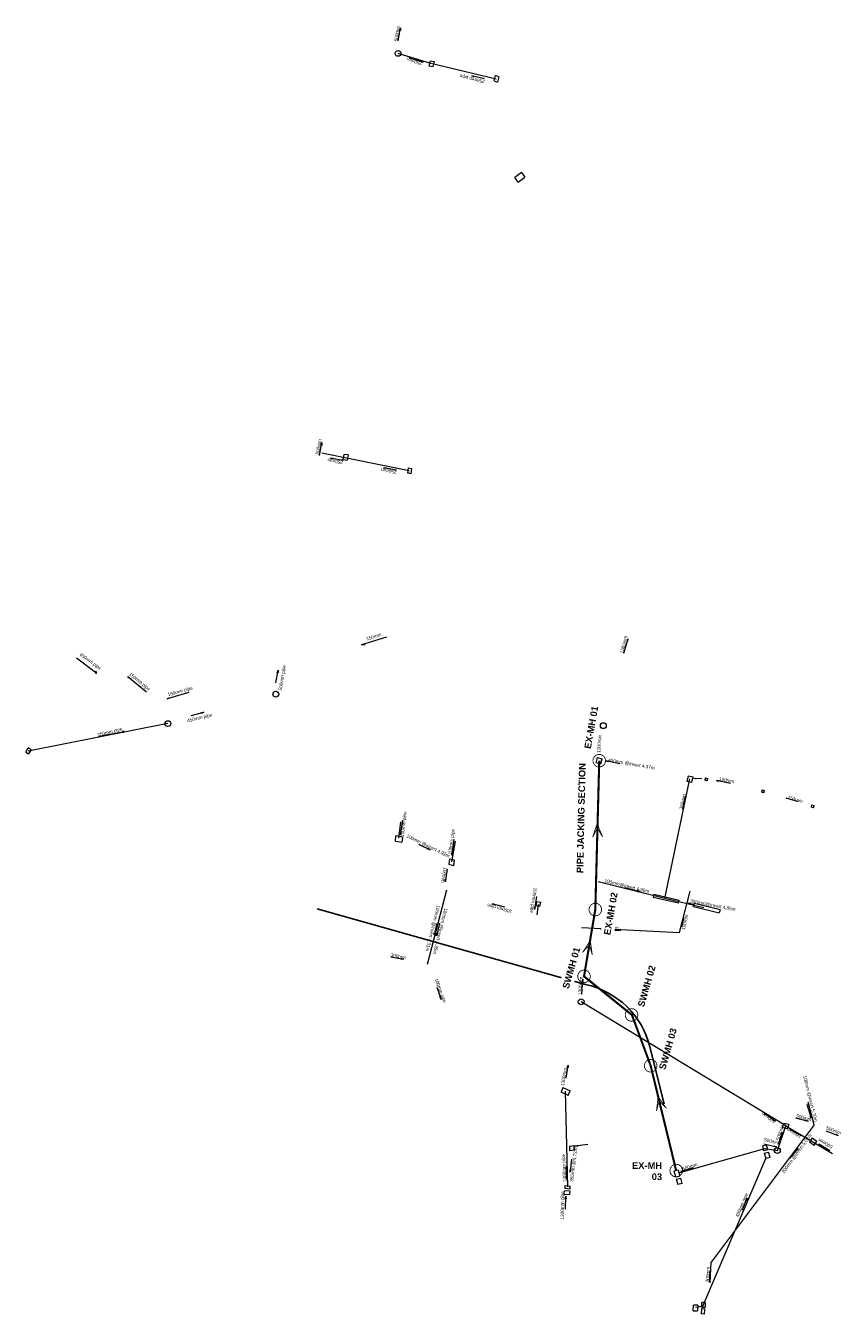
# Model space of a CAD drawing. Header units: millimetres. Extents: x -79464 to -76785, y -3788210 to -3782955.
# Tile 10 of 131: x -78824 to -78726, y -3786168 to -3786014. Entities that reach past the tile are written whole.
import ezdxf
from ezdxf.enums import TextEntityAlignment as Align
from ezdxf.lldxf.tags import DXFTag

# ---------------------------------------------------------------- set-up
doc = ezdxf.new("R2010")
doc.units = ezdxf.units.MM
doc.header["$LTSCALE"] = 8
doc.header["$MEASUREMENT"] = 0
doc.linetypes.add('HIDDEN', pattern=[0.375, 0.25, -0.125])
for name, color, linetype in [('CIVIL  NEW SWD CHANNEL', 10, 'Continuous'), ('NEW STORMWATER LINE', 10, 'Continuous'), ('Road Edge', 8, 'Continuous'), ('SEWER MANHOLE', 7, 'Continuous'), ('STORMWATER MANHOLE', 7, 'Continuous')]:
    doc.layers.add(name, color=color, linetype=linetype)
doc.styles.add('DEFAULT', font='arial.ttf')
doc.styles.add('Style-Arial', font='arial.ttf')
tags = doc.linetypes.add('HIDDEN2', pattern=[0.1875, 0.125, -0.0625]).pattern_tags.tags
tags[6:7] = [DXFTag(74, 4), DXFTag(75, 0), DXFTag(340, '0'), DXFTag(46, 0.0), DXFTag(50, 0.0), DXFTag(44, 0.0), DXFTag(45, 0.0)]
tags[4:5] = [DXFTag(74, 4), DXFTag(75, 0), DXFTag(340, '0'), DXFTag(46, 0.0), DXFTag(50, 0.0), DXFTag(44, 0.0), DXFTag(45, 0.0)]

msp = doc.modelspace()

# ---------------------------------------------------------------- linework, layer by layer
at = {"layer": 'CIVIL  NEW SWD CHANNEL', "linetype": 'HIDDEN', "const_width": 0.1}
for points in [[(-78755.99, -3786101.8, 1), (-78754.49, -3786101.8, 1)], [(-78757.81, -3786127.6, 1), (-78756.31, -3786127.6, 1)], [(-78752.13, -3786132.22, 1), (-78750.63, -3786132.22, 1)], [(-78749.84, -3786138.3, 1), (-78748.34, -3786138.3, 1)], [(-78746.79, -3786150.85, 1), (-78745.29, -3786150.85, 1)], [(-78746.78, -3786150.84, 1), (-78745.28, -3786150.84, 1)]]:
    msp.add_lwpolyline(points, format="xyb", close=True, dxfattribs=at)
at = {"layer": 'CIVIL  NEW SWD CHANNEL', "color": 30, "const_width": 0.1}
for points in [[(-78755.49, -3786109.36), (-78756.04, -3786110.97)], [(-78756.04, -3786110.97), (-78755.48, -3786109.85), (-78754.83, -3786110.93)], [(-78755.49, -3786109.36), (-78754.83, -3786110.93)], [(-78756.31, -3786123.33), (-78756.07, -3786125.03)], [(-78748.2, -3786142), (-78748.39, -3786143.7)], [(-78748.2, -3786142), (-78747.21, -3786143.4)], [(-78748.39, -3786143.7), (-78748.07, -3786142.49), (-78747.21, -3786143.4)]]:
    msp.add_lwpolyline(points, dxfattribs=at)
at = {"layer": 'NEW STORMWATER LINE', "color": 30, "linetype": 'HIDDEN2', "ltscale": 20, "const_width": 0.25}
msp.add_lwpolyline([(-78755.24, -3786101.8), (-78755.71, -3786119.61), (-78757.06, -3786127.6), (-78751.33, -3786132.22), (-78749.09, -3786138.3), (-78746.04, -3786150.85)], dxfattribs=at)
at = {"layer": 'Road Edge', "color": 10}
msp.add_lwpolyline([(-78747.49, -3786142.85), (-78749.18, -3786136.05, 0.284657), (-78756.87, -3786128.57), (-78788.98, -3786119.53)], format="xyb", dxfattribs=at)
at = {"layer": 'SEWER MANHOLE', "color": 45, "lineweight": 15}
for p, q in [((-78764.52, -3786031.43, 2.46), (-78765.34, -3786032.01, 2.68)), ((-78764.95, -3786032.56, 2.46), (-78765.34, -3786032.01, 2.68)), ((-78764.95, -3786032.56, 2.68), (-78764.13, -3786031.98, 2.46)), ((-78764.52, -3786031.43, 2.68), (-78764.13, -3786031.98, 2.46)), ((-78779.22, -3786111.06), (-78778.95, -3786109.1)), ((-78779.62, -3786111.43, 2.46), (-78779.55, -3786110.8, 2.68)), ((-78779.62, -3786111.43, 2.68), (-78778.84, -3786111.56, 2.46)), ((-78778.77, -3786110.93, 2.46), (-78779.55, -3786110.8, 2.68)), ((-78778.77, -3786110.93, 2.68), (-78778.84, -3786111.56, 2.46)), ((-78772.88, -3786113.89), (-78772.43, -3786111.41)), ((-78773.49, -3786117.3, 5.23), (-78775.83, -3786126.19, 5.61)), ((-78745.64, -3786122.35, 5.86), (-78744.36, -3786117.39)), ((-78762.74, -3786118.65, 5.23), (-78762.84, -3786119.15, 5.8)), ((-78762.33, -3786119.23, 5.23), (-78762.84, -3786119.15, 5.8)), ((-78762.74, -3786118.65, 5.8), (-78762.23, -3786118.72, 5.23)), ((-78762.54, -3786119), (-78762.72, -3786120.25, 5.61)), ((-78762.33, -3786119.23, 5.8), (-78762.23, -3786118.72, 5.23)), ((-78757.35, -3786121.74, 5.78), (-78745.64, -3786122.35, 5.82)), ((-78729.55, -3786145.38, 6.5), (-78730.24, -3786142.66, 6.01)), ((-78729.55, -3786145.38, 6.5), (-78741.84, -3786161.8, 6.5)), ((-78741.99, -3786164.29), (-78741.84, -3786161.8))]:
    msp.add_line(p, q, dxfattribs=at)
for points in [[(-78780.7, -3786087.02), (-78783.68, -3786087.95), (-78783.35, -3786087.8), (-78783.29, -3786087.93), (-78783.68, -3786087.95)], [(-78809.37, -3786093.58), (-78811.63, -3786091.78), (-78811.42, -3786091.86), (-78811.53, -3786091.93), (-78811.63, -3786091.78)], [(-78804.31, -3786093.63), (-78806.9, -3786094.39), (-78806.67, -3786094.29), (-78806.67, -3786094.35), (-78806.9, -3786094.39)], [(-78778.78, -3786108.9), (-78779.03, -3786110.67), (-78779.05, -3786110.47), (-78778.94, -3786110.52), (-78779.03, -3786110.67)], [(-78772.61, -3786111.23), (-78772.87, -3786113.1), (-78772.87, -3786112.82), (-78772.79, -3786112.87), (-78772.87, -3786113.1)], [(-78776.86, -3786111.77), (-78775.46, -3786112.46), (-78775.78, -3786112.37), (-78775.72, -3786112.28), (-78775.46, -3786112.46)], [(-78773.42, -3786114.76), (-78773.67, -3786116.3), (-78773.68, -3786115.97), (-78773.57, -3786116), (-78773.67, -3786116.3)], [(-78766.53, -3786119.34), (-78768.04, -3786118.93), (-78767.71, -3786118.96), (-78767.75, -3786119.06), (-78768.04, -3786118.93)], [(-78762.75, -3786118.06), (-78763, -3786119.6), (-78763, -3786119.27), (-78762.9, -3786119.29), (-78763, -3786119.6)], [(-78745.11, -3786120.57), (-78745.41, -3786121.67), (-78745.4, -3786121.54), (-78745.35, -3786121.56), (-78745.41, -3786121.67)], [(-78774.66, -3786121.22), (-78775, -3786122.64), (-78774.98, -3786122.41), (-78774.89, -3786122.46), (-78775, -3786122.64)], [(-78774.33, -3786121.24), (-78774.72, -3786122.75), (-78774.69, -3786122.42), (-78774.59, -3786122.46), (-78774.72, -3786122.75)], [(-78752.7, -3786122.16), (-78755.03, -3786122.04), (-78754.78, -3786122.02), (-78754.79, -3786122.09), (-78755.03, -3786122.04)], [(-78780.16, -3786125.28), (-78778.62, -3786125.56), (-78778.95, -3786125.56), (-78778.92, -3786125.46), (-78778.62, -3786125.56)], [(-78774.68, -3786128.89), (-78774.15, -3786130.36), (-78774.31, -3786130.07), (-78774.21, -3786130.04), (-78774.15, -3786130.36)], [(-78730.42, -3786142.88), (-78729.91, -3786144.56), (-78729.89, -3786144.25), (-78730.07, -3786144.39), (-78729.91, -3786144.56)], [(-78731.78, -3786144.52), (-78730.27, -3786144.93), (-78730.6, -3786144.9), (-78730.56, -3786144.8), (-78730.27, -3786144.93)], [(-78728.13, -3786146.08), (-78726.68, -3786146.65), (-78727, -3786146.58), (-78726.95, -3786146.49), (-78726.68, -3786146.65)], [(-78732.43, -3786149.39), (-78731.46, -3786148.19), (-78731.62, -3786148.33), (-78731.53, -3786148.38), (-78731.46, -3786148.19)], [(-78742.07, -3786164.14), (-78741.97, -3786162.87), (-78742.04, -3786163.08), (-78741.93, -3786163.09), (-78741.97, -3786162.87)]]:
    msp.add_lwpolyline(points, dxfattribs=at)
msp.add_lwpolyline([(-78772.6, -3786113.66), (-78772.67, -3786114.37), (-78773.19, -3786114.23), (-78773.12, -3786113.53)], close=True, dxfattribs=at)
at = {"layer": 'STORMWATER MANHOLE', "color": 216, "lineweight": 15}
for p, q in [((-78775.39, -3786018.39), (-78779.3, -3786017.17, 2.46)), ((-78775.45, -3786018.04, 2.68), (-78775.6, -3786018.7, 2.46)), ((-78775.12, -3786018.79, 2.68), (-78775.6, -3786018.7, 2.46)), ((-78775.45, -3786018.04, 2.46), (-78774.96, -3786018.14, 2.68)), ((-78767.58, -3786020.25), (-78775.39, -3786018.39)), ((-78775.12, -3786018.79, 2.46), (-78774.96, -3786018.14, 2.68)), ((-78767.82, -3786020.46, 2.68), (-78767.63, -3786019.83, 2.46)), ((-78767.82, -3786020.46, 2.46), (-78767.42, -3786020.61, 2.68)), ((-78767.23, -3786019.99, 2.68), (-78767.63, -3786019.83, 2.46)), ((-78767.23, -3786019.99, 2.46), (-78767.42, -3786020.61, 2.68)), ((-78777.96, -3786067.13, 2.98), (-78788.42, -3786065, 3.03)), ((-78785.87, -3786065.75, 2.46), (-78785.76, -3786065.15, 2.68)), ((-78785.28, -3786065.22, 2.46), (-78785.76, -3786065.15, 2.68)), ((-78785.87, -3786065.75, 2.68), (-78785.39, -3786065.83, 2.46)), ((-78785.28, -3786065.22, 2.68), (-78785.39, -3786065.83, 2.46)), ((-78778.09, -3786066.74, 2.68), (-78778.18, -3786067.36, 2.46)), ((-78778.09, -3786066.74, 2.46), (-78777.66, -3786066.84, 2.68)), ((-78777.75, -3786067.47, 2.68), (-78778.18, -3786067.36, 2.46)), ((-78777.75, -3786067.47, 2.46), (-78777.66, -3786066.84, 2.68)), ((-78806.82, -3786097.36), (-78823.52, -3786100.64, 3.61)), ((-78823.82, -3786100.76), (-78823.52, -3786100.27, 3.61)), ((-78823.18, -3786100.48), (-78823.52, -3786100.27, 3.61)), ((-78823.18, -3786100.48, 3.61), (-78823.48, -3786100.98)), ((-78823.82, -3786100.76, 3.61), (-78823.48, -3786100.98)), ((-78755.5, -3786101.42, 5.83), (-78755.63, -3786102.04, 5.7)), ((-78755.04, -3786102.19, 5.83), (-78755.63, -3786102.04, 5.7)), ((-78755.5, -3786101.42, 5.7), (-78754.91, -3786101.57, 5.83)), ((-78755.04, -3786102.19, 5.7), (-78754.91, -3786101.57, 5.83)), ((-78744.61, -3786103.61, 5.7), (-78744.76, -3786104.27, 5.83)), ((-78744.61, -3786103.61, 5.83), (-78744, -3786103.74, 5.7)), ((-78744.15, -3786104.39, 5.83), (-78744, -3786103.74, 5.7)), ((-78744.15, -3786104.39, 5.7), (-78744.76, -3786104.27, 5.83)), ((-78742.53, -3786103.83, 5.83), (-78742.61, -3786104.11, 5.7)), ((-78742.35, -3786104.2, 5.83), (-78742.61, -3786104.11, 5.7)), ((-78742.53, -3786103.83, 5.7), (-78742.27, -3786103.92, 5.83)), ((-78742.35, -3786104.2, 5.7), (-78742.27, -3786103.92, 5.83)), ((-78735.74, -3786105.27, 5.83), (-78735.83, -3786105.55, 5.7)), ((-78735.74, -3786105.27, 5.7), (-78735.46, -3786105.36, 5.83)), ((-78735.56, -3786105.64, 5.83), (-78735.83, -3786105.55, 5.7)), ((-78735.56, -3786105.64, 5.7), (-78735.46, -3786105.36, 5.83)), ((-78729.85, -3786107.06, 5.7), (-78729.91, -3786107.36, 5.83)), ((-78729.61, -3786107.45, 5.7), (-78729.91, -3786107.36, 5.83)), ((-78729.85, -3786107.06, 5.83), (-78729.55, -3786107.15, 5.7)), ((-78729.61, -3786107.45, 5.83), (-78729.55, -3786107.15, 5.7)), ((-78747.38, -3786118.28), (-78755.35, -3786116.29)), ((-78748.72, -3786117.78, 5.67), (-78748.8, -3786118.17, 5.52)), ((-78745.76, -3786118.86, 5.67), (-78748.8, -3786118.17, 5.52)), ((-78748.72, -3786117.78, 5.52), (-78745.68, -3786118.48, 5.67)), ((-78745.76, -3786118.86, 5.52), (-78745.68, -3786118.48, 5.67)), ((-78743.97, -3786119.24, 5.67), (-78743.85, -3786118.9, 5.52)), ((-78740.78, -3786119.65, 5.67), (-78743.85, -3786118.9, 5.52)), ((-78743.97, -3786119.24, 5.52), (-78740.9, -3786119.99, 5.67)), ((-78740.78, -3786119.65, 5.52), (-78740.9, -3786119.99, 5.67)), ((-78759.6, -3786140.91, 3.35), (-78759.81, -3786141.44, 3.22)), ((-78758.94, -3786141.84, 3.35), (-78759.81, -3786141.44, 3.22)), ((-78759.6, -3786140.91, 3.22), (-78758.73, -3786141.31, 3.35)), ((-78759, -3786152.77), (-78759.29, -3786141.35)), ((-78758.94, -3786141.84, 3.22), (-78758.73, -3786141.31, 3.35)), ((-78733.34, -3786145.68, 3.35), (-78733.18, -3786145.19, 3.22)), ((-78732.58, -3786145.33, 3.35), (-78733.18, -3786145.19, 3.22)), ((-78732.58, -3786145.33, 3.22), (-78732.74, -3786145.82, 3.35)), ((-78733.34, -3786145.68, 3.22), (-78732.74, -3786145.82, 3.35)), ((-78732.93, -3786145.5), (-78727.35, -3786148.81)), ((-78758.8, -3786147.92, 3.35), (-78758.25, -3786147.84, 3.22)), ((-78758.8, -3786147.92, 3.22), (-78758.8, -3786148.46, 3.35)), ((-78758.25, -3786148.38, 3.22), (-78758.8, -3786148.46, 3.35)), ((-78758.25, -3786148.38, 3.35), (-78758.25, -3786147.84, 3.22)), ((-78735.72, -3786147.9, 3.35), (-78735.23, -3786147.78, 3.22)), ((-78735.72, -3786147.9, 3.22), (-78735.58, -3786148.46, 3.35)), ((-78735.09, -3786148.35, 3.22), (-78735.58, -3786148.46, 3.35)), ((-78735.09, -3786148.35, 3.35), (-78735.23, -3786147.78, 3.22)), ((-78729.77, -3786146.93, 3.35), (-78730.09, -3786147.45, 3.22)), ((-78729.53, -3786147.83, 3.35), (-78730.09, -3786147.45, 3.22)), ((-78729.77, -3786146.93, 3.22), (-78729.22, -3786147.31, 3.35)), ((-78729.53, -3786147.83, 3.22), (-78729.22, -3786147.31, 3.35)), ((-78742.87, -3786167.07), (-78735.3, -3786149.4, 3.22)), ((-78735.5, -3786148.75, 3.22), (-78734.99, -3786148.63, 3.35)), ((-78735.5, -3786148.75, 3.35), (-78735.3, -3786149.4, 3.22)), ((-78734.79, -3786149.28, 3.35), (-78735.3, -3786149.4, 3.22)), ((-78734.79, -3786149.28, 3.22), (-78734.99, -3786148.63, 3.35)), ((-78745.79, -3786150.78, 3.35), (-78746.29, -3786150.93, 3.22)), ((-78746.1, -3786151.59, 3.35), (-78746.29, -3786150.93, 3.22)), ((-78746.1, -3786151.59, 3.22), (-78745.59, -3786151.45, 3.35)), ((-78745.79, -3786150.78, 3.22), (-78745.59, -3786151.45, 3.35)), ((-78759.36, -3786152.63, 3.22), (-78759.37, -3786152.99, 3.35)), ((-78758.73, -3786153.05, 3.22), (-78759.37, -3786152.99, 3.35)), ((-78759.36, -3786152.63, 3.35), (-78758.71, -3786152.7, 3.22)), ((-78758.73, -3786153.05, 3.35), (-78758.71, -3786152.7, 3.22)), ((-78746.03, -3786151.86, 3.35), (-78745.49, -3786151.73, 3.22)), ((-78746.03, -3786151.86, 3.22), (-78745.85, -3786152.52, 3.35)), ((-78745.31, -3786152.38, 3.22), (-78745.85, -3786152.52, 3.35)), ((-78745.31, -3786152.38, 3.35), (-78745.49, -3786151.73, 3.22)), ((-78759.43, -3786153.66, 3.35), (-78759.4, -3786153.26, 3.22)), ((-78759.43, -3786153.66, 3.22), (-78758.79, -3786153.69, 3.35)), ((-78758.76, -3786153.3, 3.35), (-78759.4, -3786153.26, 3.22)), ((-78758.76, -3786153.3, 3.22), (-78758.79, -3786153.69, 3.35)), ((-78744, -3786167.62, 5.61), (-78743.98, -3786166.94, 6.12)), ((-78743.45, -3786166.95, 5.61), (-78743.98, -3786166.94, 6.12)), ((-78743.45, -3786166.95, 6.12), (-78743.47, -3786167.63, 5.61)), ((-78742.57, -3786166.64, 5.61), (-78742.98, -3786166.63, 6.12)), ((-78742.98, -3786167.19, 5.61), (-78742.98, -3786166.63, 6.12)), ((-78742.57, -3786166.64, 6.12), (-78742.57, -3786167.2, 5.61)), ((-78744, -3786167.62, 6.12), (-78743.47, -3786167.63, 5.61)), ((-78742.87, -3786167.07), (-78743.71, -3786167.22, 7.63)), ((-78743.03, -3786167.35, 5.61), (-78743.05, -3786167.99, 6.12)), ((-78742.64, -3786168.03, 5.61), (-78743.05, -3786167.99, 6.12)), ((-78743.03, -3786167.35, 6.12), (-78742.63, -3786167.38, 5.61)), ((-78742.98, -3786167.19, 6.12), (-78742.57, -3786167.2, 5.61)), ((-78742.64, -3786168.03, 6.12), (-78742.63, -3786167.38, 5.61))]:
    msp.add_line(p, q, dxfattribs=at)
for points in [[(-78779.27, -3786015.65), (-78779.02, -3786014.11), (-78779.02, -3786014.43), (-78779.12, -3786014.41), (-78779.02, -3786014.11)], [(-78776.27, -3786018.24), (-78777.97, -3786017.7), (-78777.79, -3786017.71), (-78777.84, -3786017.79), (-78777.97, -3786017.7)], [(-78768.97, -3786020.23), (-78770.49, -3786019.87), (-78770.16, -3786019.89), (-78770.2, -3786019.99), (-78770.49, -3786019.87)], [(-78788.69, -3786065.28), (-78788.42, -3786063.74), (-78788.42, -3786064.07), (-78788.52, -3786064.04), (-78788.42, -3786063.74)], [(-78785.85, -3786065.88), (-78787.38, -3786065.6), (-78787.05, -3786065.61), (-78787.08, -3786065.71), (-78787.38, -3786065.6)], [(-78779.49, -3786067.02), (-78781.03, -3786066.74), (-78780.7, -3786066.74), (-78780.72, -3786066.85), (-78781.03, -3786066.74)], [(-78752.3, -3786088.95), (-78751.79, -3786087.22), (-78751.89, -3786087.46), (-78751.82, -3786087.49), (-78751.79, -3786087.22)], [(-78817.76, -3786089.48), (-78815.31, -3786091.31), (-78815.45, -3786091.1), (-78815.54, -3786091.27), (-78815.31, -3786091.31)], [(-78793.92, -3786092.5), (-78793.64, -3786090.96), (-78793.64, -3786091.29), (-78793.75, -3786091.27), (-78793.64, -3786090.96)], [(-78804.03, -3786096.38), (-78802.51, -3786096.01), (-78802.81, -3786096.14), (-78802.83, -3786096.03), (-78802.51, -3786096.01)], [(-78815.07, -3786098.87), (-78812.01, -3786098.3), (-78812.26, -3786098.3), (-78812.23, -3786098.41), (-78812.01, -3786098.3)], [(-78752.77, -3786102.16), (-78754.44, -3786101.83), (-78754.22, -3786101.84), (-78754.22, -3786101.94), (-78754.44, -3786101.83)], [(-78742.74, -3786119.4), (-78747.38, -3786118.28), (-78744.42, -3786103.97)], [(-78742.98, -3786103.95), (-78743.91, -3786103.94), (-78743.71, -3786103.89), (-78743.7, -3786103.98), (-78743.91, -3786103.94)], [(-78739.54, -3786104.53), (-78741.22, -3786104.18), (-78741.02, -3786104.17), (-78741.02, -3786104.28), (-78741.22, -3786104.18)], [(-78745.26, -3786107.58), (-78744.92, -3786106.04), (-78744.99, -3786106.2), (-78744.92, -3786106.22), (-78744.92, -3786106.04)], [(-78731.42, -3786106.72), (-78732.87, -3786106.29), (-78732.79, -3786106.3), (-78732.8, -3786106.33), (-78732.87, -3786106.29)], [(-78752.21, -3786116.99), (-78750.38, -3786117.45), (-78750.72, -3786117.3), (-78750.71, -3786117.43), (-78750.38, -3786117.45)], [(-78743.95, -3786119), (-78744.58, -3786118.85), (-78744.45, -3786118.84), (-78744.45, -3786118.91), (-78744.58, -3786118.85)], [(-78757.32, -3786129.73), (-78757.21, -3786127.95), (-78757.26, -3786128.21), (-78757.17, -3786128.21), (-78757.21, -3786127.95)], [(-78745.71, -3786151.13), (-78735.45, -3786148.18), (-78733.94, -3786148.44), (-78732.93, -3786145.5), (-78757.4, -3786130.64)], [(-78759.21, -3786139.77), (-78758.96, -3786138.23), (-78758.95, -3786138.56), (-78759.06, -3786138.53), (-78758.96, -3786138.23)], [(-78734.15, -3786144.96), (-78735.46, -3786144.03), (-78735.34, -3786144.07), (-78735.39, -3786144.13), (-78735.46, -3786144.03)], [(-78733.81, -3786147.74), (-78733.32, -3786146.26), (-78733.37, -3786146.58), (-78733.47, -3786146.54), (-78733.32, -3786146.26)], [(-78731.08, -3786146.7), (-78732.4, -3786145.92), (-78732.29, -3786145.96), (-78732.32, -3786146.01), (-78732.4, -3786145.92)], [(-78756.6, -3786147.74), (-78758.15, -3786147.93), (-78757.83, -3786147.83), (-78757.83, -3786147.94), (-78758.15, -3786147.93)], [(-78735.56, -3786147.64), (-78734.04, -3786147.99), (-78734.36, -3786147.97), (-78734.33, -3786147.87), (-78734.04, -3786147.99)], [(-78727.68, -3786148.47), (-78728.98, -3786147.68), (-78728.76, -3786147.75), (-78728.81, -3786147.84), (-78728.98, -3786147.68)], [(-78758.54, -3786149.48), (-78758.71, -3786151.03), (-78758.73, -3786150.71), (-78758.62, -3786150.73), (-78758.71, -3786151.03)], [(-78759.15, -3786151.87), (-78759.14, -3786150.31), (-78759.09, -3786150.64), (-78759.19, -3786150.63), (-78759.14, -3786150.31)], [(-78745.47, -3786150.93), (-78743.97, -3786150.51), (-78744.27, -3786150.65), (-78744.29, -3786150.55), (-78743.97, -3786150.51)], [(-78759.26, -3786155.46), (-78759.25, -3786153.9), (-78759.19, -3786154.22), (-78759.3, -3786154.21), (-78759.25, -3786153.9)], [(-78738.14, -3786155.58), (-78737.55, -3786154.14), (-78737.62, -3786154.46), (-78737.71, -3786154.41), (-78737.55, -3786154.14)]]:
    msp.add_lwpolyline(points, dxfattribs=at)
for centre in [(-78779.3, -3786017.17, 2.44), (-78793.92, -3786093.84, 3.46), (-78806.82, -3786097.36, 3.46), (-78754.75, -3786097.61, 3.66), (-78757.4, -3786130.64, 5.29), (-78733.94, -3786148.44, 6.51)]:
    msp.add_circle(centre, 0.35, dxfattribs=at)

# ---------------------------------------------------------------- texts
at = {"layer": 'NEW STORMWATER LINE', "linetype": 'Continuous', "lineweight": -3, "char_height": 0.8, "attachment_point": 1, "rotation": 74, "style": 'DEFAULT'}
for s, insert in [('{\\fArial|b1|i0|c0|p39;SWMH 02}', (-78750.66, -3786131.11, -1731.93)), ('{\\fArial|b1|i0|c0|p39;SWMH 03}', (-78748.12, -3786138.62, -1731.93))]:
    msp.add_mtext_dynamic_manual_height_columns(s, width=5.3319, gutter_width=1, heights=[0], dxfattribs=dict(at, insert=insert))
at = {"layer": 'SEWER MANHOLE', "color": 1, "style": 'Style-Arial'}
for s, rotation, p in [('150mm', 18, (-78782.99, -3786087.55, 3.25)), ('150mm pipe', 321, (-78811.59, -3786091.61, 3.35)), ('150mm pipe', 16, (-78806.75, -3786094.21, 3.35)), ('100mm pipe', 84, (-78778.48, -3786110.95, 5.63)), ('100mm pipe', 82, (-78772.81, -3786113.05, 5.42)), ('100mm @invert 4.92m', 334, (-78778.39, -3786111.05, 5.63)), ('100mm ', 261, (-78773.98, -3786114.51, 5.26)), ('100mm pipe', 261, (-78763.18, -3786116.94, 5.78)), ('100mm @invert 4.31m', 256, (-78774.77, -3786119.04, 5.03)), ('100mm pipe', 165, (-78765.58, -3786119.57, 5.66)), ('100mm @invert 4.35m', 256, (-78773.87, -3786119.37, 5.09)), ('100mm', 76, (-78744.9, -3786122.09, 5.78)), ('100mm', 357, (-78754.78, -3786122.02, 5.77)), ('300mm', 350, (-78780.24, -3786125.35, 7.11)), ('100mm pipe', 290, (-78775.04, -3786127.97, 5.87)), ('100mm @invert 5.70m', 284, (-78730.99, -3786139.56, 6.51)), ('500mm', 345, (-78731.75, -3786144.58, 6.4)), ('200mm @invert 5.02m', 54, (-78733.04, -3786151.27, 6.74)), ('500mm ', 339, (-78728.19, -3786146.01, 6.54)), ('200mm', 87, (-78741.99, -3786164.23, 7.35))]:
    msp.add_text(s, height=0.4, rotation=rotation, dxfattribs=at).set_placement(p, align=Align.BOTTOM_LEFT)
at = {"layer": 'STORMWATER MANHOLE', "color": 1, "style": 'Style-Arial'}
for s, rotation, p in [('500mm ', 81, (-78779.25, -3786015.77, 2.47)), ('250mm', 162, (-78776.35, -3786018.11, 2.45)), ('250mm pipe', 167, (-78768.88, -3786020.25, 2.49)), ('500mm', 80, (-78788.65, -3786065.22, 3.26)), ('250mm', 170, (-78785.85, -3786065.82, 2.98)), ('250mm', 170, (-78779.43, -3786066.98, 3.01)), ('1300mm', 76, (-78752.26, -3786089.03, 3.21)), ('450mm pipe', 324, (-78817.53, -3786089.26, 3.34)), ('500mm pipe', 81, (-78793.09, -3786093.45, 3.37)), ('450mm pipe', 14, (-78804.44, -3786097.33, 3.39)), ('350mm pipe', 14, (-78815.17, -3786099.03, 3.51)), ('1300mm', 86, (-78755, -3786100.86, 5.41)), ('400mm @invert 4.37m', 350, (-78754.24, -3786102.01, 5.33)), ('150mm ', 349, (-78740.98, -3786104.27, 5.46)), ('350mm', 77, (-78745.17, -3786107.69, 5.35)), ('150mm', 344, (-78732.79, -3786106.46, 5.52)), ('100mm@invert 4.99m', 346, (-78754.68, -3786116.44, 5.73)), ('350mm@invert 4.85m', 349, (-78744.41, -3786118.87, 5.69)), ('1300mm', 86, (-78757.25, -3786129.84, 5.87)), ('1300mm', 81, (-78759.33, -3786140.75, 6.23)), ('350mm @4.72m', 83, (-78758.24, -3786152.22, 6.28)), ('1300mm pipe', 93, (-78759.05, -3786152.21, 6.24)), ('1300mm pipe', 90, (-78759.34, -3786156.7, 6.56)), ('450mm pipe', 68, (-78738.48, -3786156.51, 6.88))]:
    msp.add_text(s, height=0.4, rotation=rotation, dxfattribs=at).set_placement(p, align=Align.BOTTOM_LEFT)
for rotation, p in [(145, (-78734.23, -3786145.03, 6.43)), (72, (-78733.91, -3786147.19, 6.48)), (150, (-78731.17, -3786146.78, 6.46)), (348, (-78735.52, -3786147.13, 6.52)), (150, (-78727.38, -3786148.06, 6.62)), (18, (-78745.3, -3786150.66, 6.5))]:
    msp.add_text('500mm', height=0.4, rotation=rotation, dxfattribs=at).set_placement(p, align=Align.MIDDLE_LEFT)

# ---------------------------------------------------------------- next in the draw order: texts
at = {"layer": 'NEW STORMWATER LINE', "color": 160, "linetype": 'Continuous', "lineweight": -3, "char_height": 0.8, "attachment_point": 1, "rotation": 80, "style": 'DEFAULT', "bg_fill": 3, "box_fill_scale": 1.5, "bg_fill_color": 256, "bg_fill_transparency": 0}
for s, width, insert in [('{\\fArial|b1|i0|c0|p39;EX-MH 01}', 5.0117, (-78757.04, -3786100.28, -1731.93)), ('{\\fArial|b1|i0|c0|p39;EX-MH 02}', 5.3319, (-78754.71, -3786122.57, -1731.93))]:
    msp.add_mtext_dynamic_manual_height_columns(s, width=width, gutter_width=1, heights=[0], dxfattribs=dict(at, insert=insert))
at = {"layer": 'NEW STORMWATER LINE', "linetype": 'Continuous', "lineweight": -3, "insert": (-78759.67, -3786128.93, -1731.93), "char_height": 0.8, "attachment_point": 1, "rotation": 74, "style": 'DEFAULT', "bg_fill": 3, "box_fill_scale": 1.5, "bg_fill_color": 256, "bg_fill_transparency": 0}
msp.add_mtext_dynamic_manual_height_columns('{\\fArial|b1|i0|c0|p39;SWMH 01 }', width=5.3319, gutter_width=1, heights=[0], dxfattribs=at)
at = {"layer": 'NEW STORMWATER LINE', "color": 160, "linetype": 'Continuous', "lineweight": -3, "insert": (-78752.17, -3786149.84, -1725.35), "char_height": 0.8, "attachment_point": 1, "style": 'DEFAULT', "bg_fill": 3, "box_fill_scale": 1.5, "bg_fill_color": 256, "bg_fill_transparency": 0}
msp.add_mtext_dynamic_manual_height_columns('\\pxqr;{\\fArial|b1|i0|c0|p39;EX-MH\\P03 }', width=4.4476, gutter_width=1, heights=[2.31], dxfattribs=at)

# ---------------------------------------------------------------- next in the draw order: linework, layer by layer
at = {"layer": 'CIVIL  NEW SWD CHANNEL', "linetype": 'HIDDEN', "const_width": 0.1}
msp.add_lwpolyline([(-78756.46, -3786119.61, 1), (-78754.96, -3786119.61, 1)], format="xyb", close=True, dxfattribs=at)
at = {"layer": 'CIVIL  NEW SWD CHANNEL', "color": 30, "const_width": 0.1}
for points in [[(-78756.31, -3786123.33), (-78757.25, -3786124.76)], [(-78757.25, -3786124.76), (-78756.42, -3786123.82), (-78756.07, -3786125.03)]]:
    msp.add_lwpolyline(points, dxfattribs=at)

# ---------------------------------------------------------------- next in the draw order: texts
at = {"layer": 'NEW STORMWATER LINE', "color": 18, "linetype": 'Continuous', "lineweight": -3, "true_color": 0x000000, "insert": (-78757.96, -3786115.24), "char_height": 0.8, "attachment_point": 1, "rotation": 88.7158, "style": 'DEFAULT', "bg_fill": 3, "box_fill_scale": 1.5, "bg_fill_color": 256, "bg_fill_transparency": 0}
msp.add_mtext_dynamic_manual_height_columns('{\\fArial|b1|i0|c0|p39;PIPE JACKING SECTION}', width=13.4868, gutter_width=1, heights=[0], dxfattribs=at)

doc.saveas('drawing.dxf')
